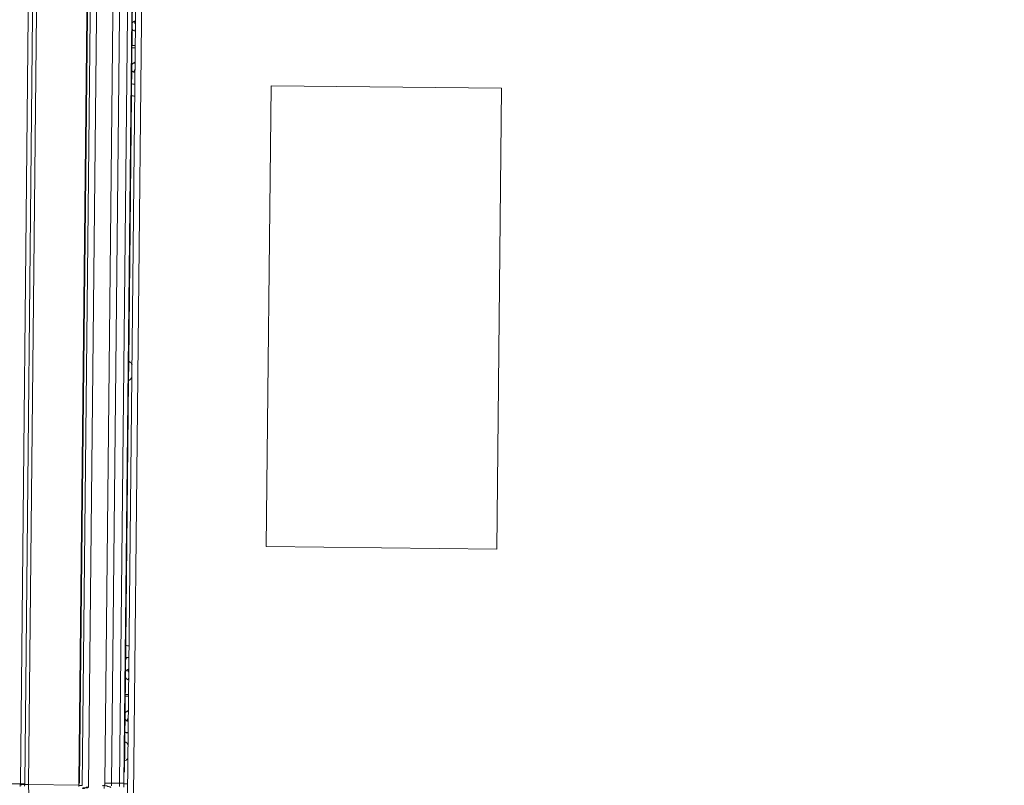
# Model space of a CAD drawing. Header units: metres. Extents: x 779 to 7046, y -512 to 9570.
# Tile 130 of 256: x 2476.799 to 2477.44, y -218.358 to -217.86. Entities that reach past the tile are written whole.
import ezdxf

# ---------------------------------------------------------------- set-up
doc = ezdxf.new("R2010")
doc.units = ezdxf.units.M
doc.linetypes.add('CIĄGłA', pattern=[0])
doc.layers.add('PDF _Geometria', color=7, linetype='Continuous')
doc.layers.add('ZP_Zieleń', color=252, linetype='Continuous', lineweight=5)

# ---------------------------------------------------------------- blocks, each defined once
blk = doc.blocks.new('ADBLUE HELIX 6000')
at = {"layer": 'PDF _Geometria', "lineweight": 9}
for points in [[(71654.63, 10985.83), (71654.63, 10444.02)], [(71651.8, 10985.83), (71651.8, 10444.02), (71646.52, 10444.02), (71646.52, 10985.47)], [(71631.7, 10441.2), (71631, 10441.2), (71630.29, 10441.2), (71629.94, 10440.84), (71629.23, 10440.84), (71628.88, 10440.84), (71628.17, 10440.84), (71627.82, 10440.48), (71628.52, 10440.48), (71628.88, 10440.48), (71629.23, 10440.84), (71629.94, 10440.84), (71630.64, 10440.84), (71631, 10440.84), (71631.7, 10441.2), (71631.7, 10442.27), (71631.7, 10983.71)], [(71590.08, 10986.89), (71590.08, 10442.96), (71590.08, 10442.6), (71589.37, 10442.6), (71589.02, 10442.6), (71588.66, 10442.6), (71588.31, 10442.6), (71587.96, 10442.27), (71587.61, 10442.27), (71587.26, 10442.27), (71587.26, 10441.2)], [(71592.9, 10404.87), (71593.25, 10404.87), (71593.6, 10404.87), (71593.96, 10404.87), (71594.31, 10404.87), (71594.65, 10405.23), (71595.02, 10405.23), (71595.37, 10405.23), (71595.72, 10405.23), (71596.07, 10405.23), (71596.42, 10405.23), (71592.55, 10440.48), (71592.55, 10441.2), (71592.55, 10441.91), (71592.55, 10442.6), (71592.55, 10987.25)], [(71627.47, 10983.71), (71627.47, 10442.27), (71626.76, 10442.27), (71625.35, 10442.27), (71625.35, 10442.6), (71625.35, 10442.96), (71625.35, 10444.02), (71625.35, 10444.38), (71625.35, 10985.47)], [(71578.79, 10986.89), (71579.49, 10986.89), (71580.9, 10986.89), (71583.73, 10986.89), (71587.26, 10986.89), (71587.26, 10442.96), (71583.73, 10442.96), (71580.9, 10442.96), (71579.49, 10442.96), (71578.79, 10442.96)], [(71625.35, 10441.55), (71625.35, 10442.6), (71625.35, 10442.27)], [(71590.08, 10441.55), (71590.08, 10442.6), (71590.43, 10442.6), (71590.78, 10442.6), (71591.13, 10442.6), (71591.49, 10442.6), (71591.84, 10442.6), (71592.19, 10442.6), (71592.55, 10442.6), (71625.35, 10442.6), (71625.7, 10444.38), (71625.7, 10985.47)], [(71642.28, 10985.47), (71642.28, 10444.02), (71642.63, 10444.02), (71643.34, 10444.02), (71643.69, 10444.02), (71644.4, 10444.02), (71644.75, 10444.02), (71645.45, 10444.02), (71645.81, 10444.02), (71646.52, 10444.02), (71646.52, 10442.96), (71646.52, 10442.27)], [(71640.52, 10442.27), (71641.92, 10442.6), (71641.92, 10440.48)], [(71651.8, 10441.91), (71651.8, 10442.96), (71651.8, 10444.02), (71652.16, 10444.02), (71652.86, 10444.02), (71653.22, 10444.02), (71653.57, 10444.02), (71654.27, 10444.02), (71654.63, 10444.02), (71654.63, 10442.96), (71654.63, 10442.27)], [(71657.1, 10716.33), (71657.1, 10716.68), (71656.75, 10717.04), (71656.75, 10717.39), (71656.39, 10717.75), (71656.04, 10718.11), (71655.68, 10718.11), (71655.33, 10718.47), (71654.98, 10718.47), (71654.98, 10956.55), (71655.33, 10956.55), (71655.68, 10956.55), (71656.04, 10956.89), (71656.39, 10956.89), (71656.75, 10957.25), (71656.75, 10957.6), (71657.1, 10957.96), (71657.1, 10958.32)], [(71657.1, 10940.33), (71656.39, 10939.97), (71655.33, 10939.26), (71654.98, 10938.55)], [(71656.39, 10939.97), (71656.75, 10938.55), (71657.1, 10938.22)], [(71654.98, 10935.04), (71654.98, 10934.7), (71655.68, 10933.98), (71656.75, 10933.63), (71657.1, 10935.04)], [(71656.75, 10933.63), (71657.1, 10933.27)], [(71657.1, 10924.1), (71656.75, 10924.1), (71655.33, 10924.1), (71654.98, 10924.1)], [(71657.1, 10922.7), (71656.75, 10922.7), (71655.33, 10922.7), (71654.98, 10922.7)], [(71657.1, 10911.75), (71656.75, 10913.17), (71655.68, 10912.46), (71654.98, 10911.75)], [(71657.1, 10913.53), (71656.75, 10913.17)], [(71654.98, 10908.22), (71655.33, 10907.52), (71656.39, 10906.83), (71657.1, 10906.47)], [(71656.39, 10906.83), (71656.75, 10908.22), (71657.1, 10908.58)], [(71654.98, 10899.77), (71654.98, 10899.41), (71656.04, 10899.06), (71657.1, 10899.06)], [(71657.1, 10898.7), (71656.75, 10898.7), (71656.04, 10899.06), (71655.68, 10899.06), (71654.98, 10899.41)], [(71745.73, 10598.98), (71745.73, 10898.94), (71895.71, 10898.94), (71895.71, 10598.98)], [(71654.98, 10891.3), (71655.33, 10891.3), (71656.04, 10891.3), (71656.39, 10891.3), (71657.1, 10891.3)], [(71654.98, 10709.28), (71654.63, 10709.28), (71654.63, 10709.64), (71654.63, 10709.98), (71654.63, 10710.33), (71654.63, 10710.69), (71654.63, 10711.39), (71654.63, 10712.11), (71654.63, 10712.81), (71654.63, 10713.52), (71654.63, 10714.22), (71654.63, 10714.92), (71654.63, 10715.28), (71654.63, 10715.97), (71654.63, 10716.33), (71654.63, 10717.04), (71654.63, 10717.39), (71654.98, 10717.39), (71654.98, 10717.04), (71654.98, 10716.33), (71654.98, 10715.97), (71654.98, 10715.28), (71654.63, 10715.28)], [(71654.98, 10718.47), (71654.98, 10718.11), (71654.98, 10717.39), (71654.98, 10716.33), (71654.98, 10715.28), (71654.98, 10713.86), (71654.98, 10712.45), (71654.98, 10711.05), (71654.98, 10709.64), (71654.98, 10708.22), (71654.98, 10707.16), (71654.98, 10706.8), (71654.98, 10706.45)], [(71657.1, 10468.71), (71657.1, 10469.06), (71656.75, 10469.78), (71656.75, 10470.12), (71656.39, 10470.47), (71656.04, 10470.47), (71655.68, 10470.83), (71655.33, 10470.83), (71654.98, 10470.83), (71654.98, 10706.45), (71655.33, 10706.45), (71655.68, 10706.45), (71656.04, 10706.8), (71656.39, 10707.16), (71656.75, 10707.16), (71656.75, 10707.86), (71657.1, 10708.22), (71657.1, 10708.58)], [(71745.73, 10598.97), (71895.71, 10598.97)], [(71654.98, 10533.61), (71655.33, 10533.61), (71656.04, 10533.61), (71656.39, 10533.61), (71657.1, 10533.61)], [(71654.98, 10525.15), (71656.04, 10525.86), (71657.1, 10525.86), (71656.75, 10525.86), (71656.04, 10525.86), (71655.68, 10525.86), (71654.98, 10525.51)], [(71654.98, 10516.69), (71655.33, 10517.39), (71656.39, 10518.09), (71657.1, 10518.45)], [(71656.39, 10518.09), (71656.75, 10516.69), (71657.1, 10516.33)], [(71657.1, 10513.17), (71656.75, 10511.39), (71655.68, 10512.1), (71654.98, 10512.8)], [(71657.1, 10511.39), (71656.75, 10511.39)], [(71657.1, 10501.86), (71656.75, 10501.86), (71655.33, 10501.86), (71654.98, 10501.86)], [(71657.1, 10500.81), (71656.75, 10500.81), (71655.33, 10500.81), (71654.98, 10500.81)], [(71654.98, 10489.88), (71655.68, 10490.58), (71656.75, 10491.29), (71657.1, 10489.88)], [(71656.75, 10491.29), (71657.1, 10491.64)], [(71657.1, 10484.23), (71656.39, 10484.59), (71655.33, 10485.65), (71654.98, 10486.34)], [(71656.39, 10484.59), (71656.75, 10486.34), (71657.1, 10486.7)], [(71657.1, 10477.17), (71656.04, 10477.17), (71654.98, 10477.53), (71654.98, 10477.17), (71655.68, 10477.17), (71656.04, 10476.82), (71656.75, 10476.82), (71657.1, 10476.82)], [(71654.98, 10470.83), (71654.98, 10470.47), (71654.98, 10469.42), (71654.98, 10468.35), (71654.98, 10466.95), (71654.98, 10465.54), (71654.98, 10464.13), (71654.98, 10462.72), (71654.98, 10461.3), (71654.98, 10460.26), (71654.98, 10459.53), (71654.98, 10459.19), (71654.98, 10458.83)], [(71654.98, 10468), (71654.63, 10468)], [(71654.63, 10462.01), (71654.98, 10462.01), (71654.98, 10461.3), (71654.98, 10460.95), (71654.98, 10460.26), (71654.98, 10459.89), (71654.98, 10459.53), (71654.63, 10459.53), (71654.63, 10459.89), (71654.63, 10460.26), (71654.63, 10460.95), (71654.63, 10461.3), (71654.63, 10462.01), (71654.63, 10462.72), (71654.63, 10463.42), (71654.63, 10464.13), (71654.63, 10464.83), (71654.63, 10465.54)], [(71657.1, 10469.42), (71656.75, 10469.42)], [(71654.63, 10441.55), (71654.63, 10443.31), (71654.63, 10445.07), (71654.63, 10446.83), (71654.63, 10448.25), (71654.63, 10449.66), (71654.63, 10450.73), (71654.98, 10451.42), (71654.98, 10452.48), (71654.98, 10453.89), (71654.98, 10455.31), (71654.98, 10457.06), (71654.98, 10458.83), (71655.33, 10458.83), (71655.68, 10459.19), (71656.04, 10459.19), (71656.39, 10459.53), (71656.75, 10459.89), (71656.75, 10460.26), (71657.1, 10460.59), (71657.1, 10460.95)], [(71590.08, 10442.96), (71589.37, 10442.96), (71589.02, 10442.96), (71588.66, 10442.96), (71588.31, 10442.96), (71587.96, 10442.96), (71587.61, 10442.96), (71587.26, 10442.96), (71587.26, 10442.27)], [(71625.7, 10444.38), (71625.35, 10444.38)], [(71642.28, 10444.02), (71642.28, 10443.31), (71642.28, 10442.96), (71641.92, 10442.6), (71642.63, 10442.27), (71642.99, 10442.27), (71643.69, 10442.27), (71644.04, 10441.91), (71644.75, 10441.91), (71645.1, 10441.55), (71645.81, 10441.55), (71646.16, 10441.2)], [(71657.1, 10443.67), (71656.39, 10443.67), (71656.04, 10443.67), (71655.33, 10443.67), (71654.98, 10443.67), (71654.63, 10443.67)]]:
    blk.add_lwpolyline(points, dxfattribs=at)
for points in [[(72276.87, 10981.95), (72276.87, 10982.29), (72276.87, 10982.65), (72276.87, 10983.01), (71660.98, 10983.01), (71660.98, 10982.65), (71660.98, 10982.29), (71660.98, 10981.95), (71659.57, 10981.95), (71658.16, 10981.95), (71657.45, 10981.6), (71657.1, 10981.6), (71657.1, 10436.27), (71657.45, 10436.27), (71658.16, 10436.27), (71659.57, 10436.27), (71660.98, 10435.91), (71660.98, 10981.95)], [(71625.35, 10442.96), (71625.35, 10442.6)]]:
    blk.add_lwpolyline(points, close=True, dxfattribs=at)
blk = doc.blocks.new('B-B')
at = {"layer": 'ZP_Zieleń', "linetype": 'CIĄGłA', "elevation": -10.04}
blk.add_lwpolyline([(24.22993, -74.02796, -0.069781), (23.18861, -74.20269, 0.057707), (21.49892, -74.44537, -0.203585), (20.00845, -74.37082, -0.203585)], format="xyb", dxfattribs=at)
at = {"color": 18, "lineweight": 0, "true_color": 0x000000, "xscale": 0.001, "yscale": 0.001, "zscale": 0.001, "rotation": 279.9583443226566}
blk.add_blockref('ADBLUE HELIX 6000', (-2.96866, -6.03965, -10.04), dxfattribs=at)

msp = doc.modelspace()

# ---------------------------------------------------------------- block references
at = {"layer": 'PDF _Geometria', "linetype": 'CIĄGłA', "rotation": 79.44877770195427}
msp.add_blockref('B-B', (2399.71412, -224.03405, 10.04), dxfattribs=at)

doc.saveas('drawing.dxf')
